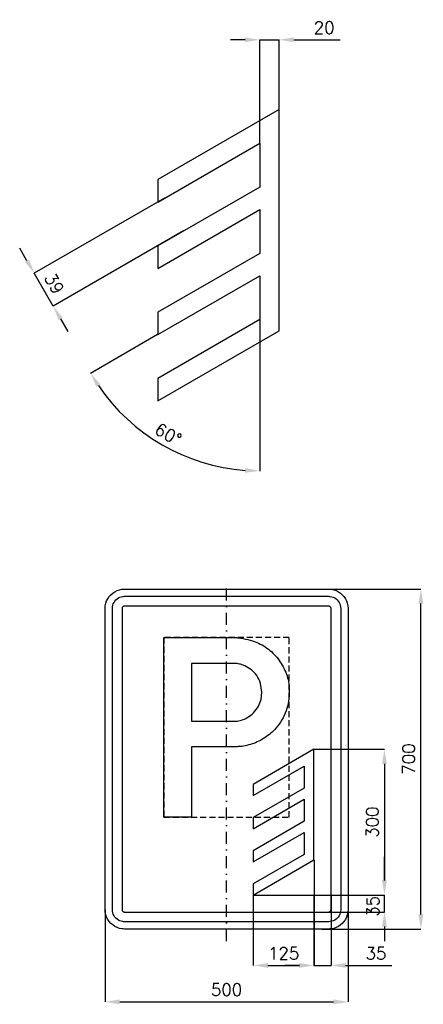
# Model space of a CAD drawing. Header units: millimetres. Extents: x -426 to 405, y -505 to 1522.
import ezdxf

# ---------------------------------------------------------------- set-up
doc = ezdxf.new("R2010")
doc.units = ezdxf.units.MM
doc.header["$LTSCALE"] = 5
doc.linetypes.add('ČERCHOVANÁX2', pattern=[2, 1, -0.5, 0, -0.5])
doc.linetypes.add('ČÁRKOVANÁX2', pattern=[1.5, 1, -0.5])
doc.layers.add('Kóty', color=2, linetype='Continuous')
doc.layers.add('Značka', color=7, linetype='Continuous')
doc.styles.get("Standard").update_dxf_attribs({"font": 'romand.shx', "height": 25})
doc.dimstyles.get("Standard").update_dxf_attribs({"dimtxt": 25, "dimasz": 30, "dimexe": 0.18, "dimexo": 0.0625, "dimgap": 12.5, "dimtad": 1, "dimdec": 0, "dimzin": 0, "dimdsep": 46, "dimtxsty": 'Standard', "dimcen": 0.09, "dimadec": 0, "dimazin": 0, "dimtfac": 1, "dimtdec": 0, "dimtofl": 0, "dimtmove": 0, "dimatfit": 3, "dimfxl": 1, "dimtolj": 1, "dimtzin": 0, "dimarcsym": 0})

# ---------------------------------------------------------------- blocks, each defined once
blk = doc.blocks.new('*D0')
at = {"layer": 'Defpoints', "color": 0, "transparency": 16777216}
for p in [(180, -280), (215, -280), (215, -425)]:
    blk.add_point(p, dxfattribs=at)
at = {"layer": 'Kóty', "color": 0, "lineweight": -2, "transparency": 16777216}
for p, q in [((180, -280.1), (180, -425.2)), ((215, -280.1), (215, -425.2)), ((150, -425), (120, -425)), ((245, -425), (340.5, -425))]:
    blk.add_line(p, q, dxfattribs=at)
at = {"layer": 'Kóty', "color": 0, "transparency": 16777216}
for points in [[(150, -420), (150, -430), (180, -425)], [(245, -420), (245, -430), (215, -425)]]:
    blk.add_solid(points, dxfattribs=at)
at = {"layer": 'Kóty', "color": 0, "transparency": 16777216, "insert": (307.7, -400), "char_height": 25, "attachment_point": 5}
blk.add_mtext('\\A1;35', dxfattribs=at)
blk = doc.blocks.new('*D1')
at = {"layer": 'Defpoints', "color": 0, "transparency": 16777216}
for p in [(180.035, -207.831), (55.035, -280), (180.035, -425)]:
    blk.add_point(p, dxfattribs=at)
at = {"layer": 'Kóty', "color": 0, "lineweight": -2, "transparency": 16777216}
for p, q in [((180.035, -207.8935), (180.035, -425.18)), ((55.035, -280.0625), (55.035, -425.18)), ((85.035, -425), (150.035, -425))]:
    blk.add_line(p, q, dxfattribs=at)
at = {"layer": 'Kóty', "color": 0, "transparency": 16777216}
for points in [[(85.035, -420), (85.035, -430), (55.035, -425)], [(150.035, -420), (150.035, -430), (180.035, -425)]]:
    blk.add_solid(points, dxfattribs=at)
at = {"layer": 'Kóty', "color": 0, "transparency": 16777216, "insert": (117.535, -400), "char_height": 25, "attachment_point": 5}
blk.add_mtext('\\A1;125', dxfattribs=at)
blk = doc.blocks.new('*D2')
at = {"layer": 'Defpoints', "color": 0, "transparency": 16777216}
for p in [(250, -280.125), (-250, -310), (250, -500)]:
    blk.add_point(p, dxfattribs=at)
at = {"layer": 'Kóty', "color": 0, "lineweight": -2, "transparency": 16777216}
for p, q in [((250, -280.1875), (250, -500.18)), ((-250, -310.0625), (-250, -500.18)), ((-220, -500), (220, -500))]:
    blk.add_line(p, q, dxfattribs=at)
at = {"layer": 'Kóty', "color": 0, "transparency": 16777216}
for points in [[(-220, -495), (-220, -505), (-250, -500)], [(220, -495), (220, -505), (250, -500)]]:
    blk.add_solid(points, dxfattribs=at)
at = {"layer": 'Kóty', "color": 0, "transparency": 16777216, "insert": (0, -475), "char_height": 25, "attachment_point": 5}
blk.add_mtext('\\A1;500', dxfattribs=at)
blk = doc.blocks.new('*D3')
at = {"layer": 'Defpoints', "color": 0, "transparency": 16777216}
for p in [(194.5, 350), (400, 350), (196.1, -350)]:
    blk.add_point(p, dxfattribs=at)
at = {"layer": 'Kóty', "color": 0, "lineweight": -2, "transparency": 16777216}
for p, q in [((194.6, 350), (400.2, 350)), ((400, -320), (400, 320)), ((196.2, -350), (400.2, -350))]:
    blk.add_line(p, q, dxfattribs=at)
at = {"layer": 'Kóty', "color": 0, "transparency": 16777216}
for points in [[(395, 320), (405, 320), (400, 350)], [(395, -320), (405, -320), (400, -350)]]:
    blk.add_solid(points, dxfattribs=at)
at = {"layer": 'Kóty', "color": 0, "transparency": 16777216, "insert": (375, 0), "char_height": 25, "attachment_point": 5, "rotation": 90}
blk.add_mtext('\\A1;700', dxfattribs=at)
blk = doc.blocks.new('*D4')
at = {"layer": 'Defpoints', "color": 0, "transparency": 16777216}
for p in [(180.035, 20), (55.035, -280), (325, -280)]:
    blk.add_point(p, dxfattribs=at)
at = {"layer": 'Kóty', "color": 0, "lineweight": -2, "transparency": 16777216}
for p, q in [((180.0975, 20), (325.18, 20)), ((325, -10), (325, -250)), ((55.0975, -280), (325.18, -280))]:
    blk.add_line(p, q, dxfattribs=at)
at = {"layer": 'Kóty', "color": 0, "transparency": 16777216}
for points in [[(320, -10), (330, -10), (325, 20)], [(320, -250), (330, -250), (325, -280)]]:
    blk.add_solid(points, dxfattribs=at)
at = {"layer": 'Kóty', "color": 0, "transparency": 16777216, "insert": (300, -130), "char_height": 25, "attachment_point": 5, "rotation": 90}
blk.add_mtext('\\A1;300', dxfattribs=at)
blk = doc.blocks.new('*D5')
at = {"layer": 'Defpoints', "color": 0, "transparency": 16777216}
for p in [(68.2, 995.1), (68.2, 995.1), (68.2, 904.8), (-141.8, 873.8), (-190.1, 687.2)]:
    blk.add_point(p, dxfattribs=at)
at = {"layer": 'Kóty', "color": 0, "lineweight": -2, "transparency": 16777216}
for p, q in [((68.2, 904.7), (68.2, 593)), ((-141.9, 873.8), (-280, 794))]:
    blk.add_line(p, q, dxfattribs=at)
blk.add_arc((68.2, 995.1), 401.9, 214.2782, 265.7219, dxfattribs=at)
at = {"layer": 'Kóty', "color": 0, "transparency": 16777216}
for points in [[(-268.1, 766.1), (-259.6, 771.4), (-279.8, 794.1)], [(38.4, 599.3), (38, 589.3), (68.2, 593.2)]]:
    blk.add_solid(points, dxfattribs=at)
at = {"layer": 'Kóty', "color": 0, "transparency": 16777216, "insert": (-120.2, 668.7), "char_height": 25, "attachment_point": 5, "rotation": 330}
blk.add_mtext('\\A1;60°', dxfattribs=at)
blk = doc.blocks.new('*D6')
at = {"layer": 'Defpoints', "color": 0, "transparency": 16777216}
for p in [(-127.5, 1155.1), (-88.4, 1087.3), (-356.7, 932.4)]:
    blk.add_point(p, dxfattribs=at)
at = {"layer": 'Kóty', "color": 0, "lineweight": -2, "transparency": 16777216}
for p, q in [((-127.6, 1155), (-396, 1000.1)), ((-88.5, 1087.3), (-356.9, 932.3)), ((-410.8, 1026.1), (-425.8, 1052.1)), ((-341.7, 906.4), (-326.7, 880.5))]:
    blk.add_line(p, q, dxfattribs=at)
at = {"layer": 'Kóty', "color": 0, "transparency": 16777216}
for points in [[(-406.5, 1028.6), (-415.1, 1023.6), (-395.8, 1000.1)], [(-337.4, 908.9), (-346, 903.9), (-356.7, 932.4)]]:
    blk.add_solid(points, dxfattribs=at)
at = {"layer": 'Kóty', "color": 0, "transparency": 16777216, "insert": (-354.6, 978.8), "char_height": 25, "attachment_point": 5, "rotation": 300.0001}
blk.add_mtext('\\A1;39', dxfattribs=at)
blk = doc.blocks.new('*D7')
at = {"layer": 'Defpoints', "color": 0, "transparency": 16777216}
for p in [(108.2, 1480.9), (108.2, 1337.3), (68.2, 1268)]:
    blk.add_point(p, dxfattribs=at)
at = {"layer": 'Kóty', "color": 0, "lineweight": -2, "transparency": 16777216}
for p, q in [((38.2, 1480.9), (8.2, 1480.9)), ((68.2, 1268.1), (68.2, 1481)), ((108.2, 1337.4), (108.2, 1481)), ((138.2, 1480.9), (233.7, 1480.9))]:
    blk.add_line(p, q, dxfattribs=at)
at = {"layer": 'Kóty', "color": 0, "transparency": 16777216}
for points in [[(38.2, 1485.9), (38.2, 1475.9), (68.2, 1480.9)], [(138.2, 1485.9), (138.2, 1475.9), (108.2, 1480.9)]]:
    blk.add_solid(points, dxfattribs=at)
at = {"layer": 'Kóty', "color": 0, "transparency": 16777216, "insert": (200.9, 1505.9), "char_height": 25, "attachment_point": 5}
blk.add_mtext('\\A1;20', dxfattribs=at)

msp = doc.modelspace()

# ---------------------------------------------------------------- linework, layer by layer
at = {"layer": 'Kóty'}
for p, q in [((325, -250), (325, -201.4)), ((180.1, -280), (325.2, -280)), ((194.6, -315), (325.2, -315)), ((325, -345), (325, -375))]:
    msp.add_line(p, q, dxfattribs=at)
for points in [[(68.2, 1480.9), (108.2, 1480.9)], [(-356.7, 932.4), (-395.8, 1000.1)], [(325, -315), (325, -280)], [(180, -425), (215, -425)]]:
    msp.add_lwpolyline(points, dxfattribs=at)
for points in [[(320, -250), (330, -250), (325, -280)], [(320, -345), (330, -345), (325, -315)]]:
    msp.add_solid(points, dxfattribs=at)
at = {"layer": 'Značka', "color": 5}
for points in [[(108.2, 1337.3), (-141.8, 1193), (-141.8, 1146.8), (68.2, 1268), (68.2, 1177.7), (-141.8, 1056.5), (-141.8, 1010.3), (68.2, 1131.5), (68.2, 1041.2), (-141.8, 920), (-141.8, 873.8), (68.2, 995.1), (68.2, 904.8), (-141.8, 783.5), (-141.8, 737.3), (108.2, 881.7), (108.2, 1337.3)], [(-210, -315), (210, -315), (210, -315), (210, -315), (210.7, -315), (211.3, -314.8), (211.9, -314.6), (212.5, -314.3), (213.1, -314), (213.5, -313.5), (214, -313), (214.3, -312.5), (214.6, -311.9), (214.8, -311.3), (215, -310.7), (215, -310), (215, -310), (215, -310), (215, 310), (215, 310), (215, 310), (215, 310.7), (214.8, 311.3), (214.6, 311.9), (214.3, 312.5), (214, 313), (213.5, 313.5), (213.1, 314), (212.5, 314.3), (211.9, 314.6), (211.3, 314.8), (210.7, 315), (210, 315), (210, 315), (210, 315), (-210, 315), (-210, 315), (-210, 315), (-210.7, 315), (-211.3, 314.8), (-211.9, 314.6), (-212.5, 314.3), (-213.1, 314), (-213.5, 313.5), (-214, 313), (-214.3, 312.5), (-214.6, 311.9), (-214.8, 311.3), (-215, 310.7), (-215, 310), (-215, 310), (-215, 310), (-215, -310), (-215, -310), (-215, -310), (-215, -310.7), (-214.8, -311.3), (-214.6, -311.9), (-214.3, -312.5), (-214, -313), (-213.5, -313.5), (-213.1, -314), (-212.5, -314.3), (-211.9, -314.6), (-211.3, -314.8), (-210.7, -315), (-210, -315), (-210, -315), (-210, -315)], [(180, 20), (55, -52.2), (55, -75.3), (160, -14.6), (160, -59.8), (55, -120.4), (55, -143.5), (160, -82.9), (160, -128), (55, -188.7), (55, -211.8), (160, -151.1), (160, -196.3), (55, -256.9), (55, -280), (180, -207.8), (180, 20)]]:
    msp.add_lwpolyline(points, dxfattribs=at)
at = {"layer": 'Značka', "color": 6, "linetype": 'ČERCHOVANÁX2', "ltscale": 5}
msp.add_lwpolyline([(0, -375), (0, 375)], dxfattribs=at)
at = {"layer": 'Značka', "color": 5}
for points in [[(-210, -350), (-210.2, -350), (-210.3, -350, -0.032172), (-215.5, -349.6), (-220.6, -348.6), (-225.5, -346.9), (-230.1, -344.6), (-234.4, -341.7), (-238.3, -338.3), (-241.7, -334.4), (-244.6, -330.1), (-246.9, -325.5), (-248.6, -320.6), (-249.7, -315.5), (-250, -310.3), (-250, -310.2), (-250, -310), (-250, 310), (-250, 310.2), (-250, 310.3), (-249.6, 315.5), (-248.6, 320.6), (-246.9, 325.5), (-244.6, 330.1), (-241.7, 334.4), (-238.3, 338.3), (-234.4, 341.7), (-230.1, 344.6), (-225.5, 346.9), (-220.6, 348.6), (-215.5, 349.7, -0.036731), (-210.3, 350), (-210.2, 350), (-210, 350), (210, 350), (210.2, 350), (210.3, 350, -0.032172), (215.5, 349.6), (220.6, 348.6), (225.5, 346.9), (230.1, 344.6), (234.4, 341.7), (238.3, 338.3), (241.7, 334.4), (244.6, 330.1), (246.9, 325.5), (248.6, 320.6), (249.7, 315.5), (250, 310.3), (250, 310.2), (250, 310), (250, -310), (250, -310.2), (250, -310.3), (249.6, -315.5), (248.6, -320.6), (246.9, -325.5), (244.6, -330.1), (241.7, -334.4), (238.3, -338.3), (234.4, -341.7), (230.1, -344.6), (225.5, -346.9), (220.6, -348.6), (215.5, -349.7, -0.036734), (210.3, -350), (210.2, -350), (210, -350), (-210, -350)], [(-210, -335), (-210.1, -335), (-210.2, -335, -0.03216), (-213.4, -334.8), (-216.6, -334.1), (-219.7, -333.1), (-222.6, -331.6), (-225.3, -329.8), (-227.7, -327.7), (-229.8, -325.3), (-231.6, -322.6), (-233.1, -319.7), (-234.1, -316.6), (-234.8, -313.4), (-235, -310.2), (-235, -310.1), (-235, -310), (-235, 310), (-235, 310.1), (-235, 310.2), (-234.8, 313.4), (-234.1, 316.6), (-233.1, 319.7), (-231.6, 322.6), (-229.8, 325.3), (-227.7, 327.7), (-225.3, 329.8), (-222.6, 331.6), (-219.7, 333.1), (-216.6, 334.1), (-213.4, 334.8, -0.036729), (-210.2, 335), (-210.1, 335), (-210, 335), (210, 335), (210.1, 335), (210.2, 335, -0.032179), (213.4, 334.8), (216.6, 334.1), (219.7, 333.1), (222.6, 331.6), (225.3, 329.8), (227.7, 327.7), (229.8, 325.3), (231.6, 322.6), (233.1, 319.7), (234.1, 316.6), (234.8, 313.4), (235, 310.2), (235, 310.1), (235, 310), (235, -310), (235, -310.1), (235, -310.2), (234.8, -313.4), (234.1, -316.6), (233.1, -319.7), (231.6, -322.6), (229.8, -325.3), (227.7, -327.7), (225.3, -329.8), (222.6, -331.6), (219.7, -333.1), (216.6, -334.1), (213.4, -334.8), (210.2, -335), (210.1, -335), (210, -335), (-210, -335)], [(-129.2, -120), (-129.2, 250), (20.5, 250), (22.7, 249.8), (24.9, 249.5, -0.025352), (43.9, 246, -0.042933), (62.2, 240, -0.079585), (89.4, 223.7, -0.076468), (110.5, 199.7, -0.076859), (124.5, 171.2, -0.075733), (129.2, 139.8, -0.094034), (122.6, 99.1, -0.098373), (101.5, 63.8, -0.073282), (79.2, 44, -0.067707), (52.4, 31.1, -0.034206), (38.4, 27.3, -0.037868), (24.1, 25.5), (21.7, 25.4), (19.3, 25.3), (-72.5, 25.3), (-72.5, -120), (-129.2, -120)], [(-72.5, 196.9), (-72.5, 77.9), (15.1, 77.9), (16.8, 77.9), (18.6, 77.9, 0.067133), (30.9, 80.1, 0.057706), (42.4, 85.3, 0.071726), (55.7, 95.4, 0.074531), (65.5, 108.8), (71.1, 122.8), (72.8, 137.8), (70.1, 155.8, 0.083736), (62.1, 171.9, 0.073336), (51.3, 183.5, 0.066067), (37.8, 191.6), (28.7, 195, 0.049248), (19.2, 196.7), (17.7, 196.8), (16.3, 196.9), (-72.5, 196.9)]]:
    msp.add_lwpolyline(points, format="xyb", dxfattribs=at)
at = {"layer": 'Značka', "color": 6, "linetype": 'ČÁRKOVANÁX2', "ltscale": 2.5}
msp.add_lwpolyline([(-129.2, -120), (129.2, -120), (129.2, 250), (-129.2, 250)], close=True, dxfattribs=at)

# ---------------------------------------------------------------- texts
at = {"layer": 'Kóty', "insert": (301.4, -303.2), "char_height": 25, "attachment_point": 5, "rotation": 90}
msp.add_mtext('\\A1;35', dxfattribs=at)

# ---------------------------------------------------------------- dimensions: what is measured, and where the dimension line sits
at = {"layer": 'Kóty'}
dim = msp.add_linear_dim(base=(108.2, 1480.9), p1=(68.2, 1268), p2=(108.2, 1337.3), text='20', dimstyle='Standard', dxfattribs=at)
dim.commit()
dim.dimension.update_dxf_attribs({"geometry": '*D7', "text_midpoint": (200.9, 1505.9)})
dim = msp.add_aligned_dim(p1=(-127.5, 1155.1), p2=(-88.4, 1087.3), distance=-309.8, text='39', dimstyle='Standard', dxfattribs=at)
dim.commit()
dim.dimension.update_dxf_attribs({"geometry": '*D6', "text_midpoint": (-354.6, 978.8)})
dim = msp.add_angular_dim_2l(base=(-190.1, 687.2), line1=((68.2, 995.1), (68.2, 904.8)), line2=((-141.8, 873.8), (68.2, 995.1)), dimstyle='Standard', dxfattribs=at)
dim.commit()
dim.dimension.update_dxf_attribs({"geometry": '*D5', "text_midpoint": (-120.2, 668.7)})
for base, p1, p2, picture, middle in [((400, 350), (196.1, -350), (194.5, 350), '*D3', (375, 0)), ((325, -280), (180, 20), (55, -280), '*D4', (300, -130))]:
    dim = msp.add_linear_dim(base=base, p1=p1, p2=p2, angle=90, dimstyle='Standard', dxfattribs=at)
    dim.commit()
    dim.dimension.update_dxf_attribs({"geometry": picture, "text_midpoint": middle})
for base, p1, p2, picture, middle in [((180, -425), (55, -280), (180, -207.8), '*D1', (117.5, -400)), ((250, -500), (-250, -310), (250, -280.1), '*D2', (0, -475)), ((215, -425), (180, -280), (215, -280), '*D0', (307.7, -400))]:
    dim = msp.add_linear_dim(base=base, p1=p1, p2=p2, dimstyle='Standard', dxfattribs=at)
    dim.commit()
    dim.dimension.update_dxf_attribs({"geometry": picture, "text_midpoint": middle})

doc.saveas('drawing.dxf')
